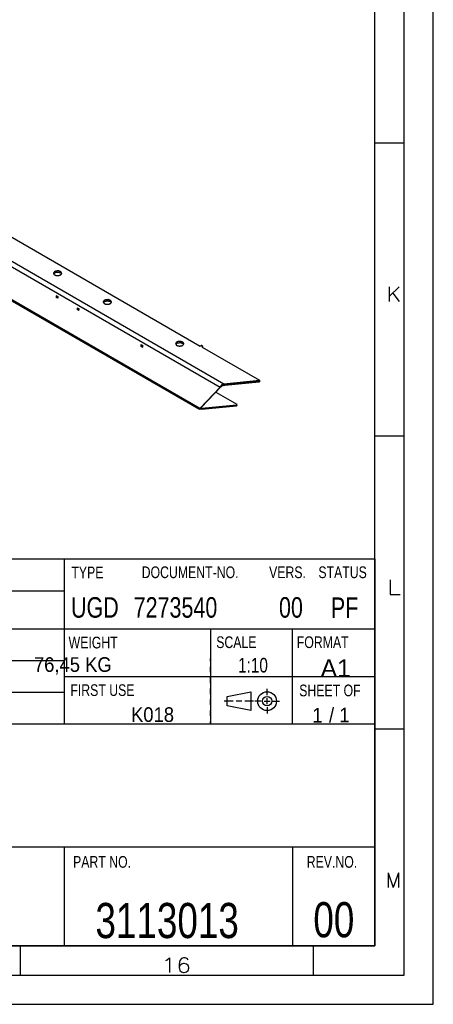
# Model space of a CAD drawing. Header units: millimetres. Extents: x -4 to 841, y -4 to 594.
# Tile 10 of 13: x 770 to 841, y 0 to 168. Entities that reach past the tile are written whole.
import ezdxf

# ---------------------------------------------------------------- set-up
doc = ezdxf.new("R2010")
doc.units = ezdxf.units.MM
doc.layers.add('1', color=7, linetype='Continuous')
doc.styles.add('SEACAD_Arial', font='arial.ttf', dxfattribs={"width": 0.75})
doc.styles.add('SEACAD_simplex_shx', font='simplex.shx', dxfattribs={"width": 0.587})

msp = doc.modelspace()

# ---------------------------------------------------------------- linework, layer by layer
at = {"layer": '1', "color": 7, "linetype": 'Continuous'}
for p, q in [((841, 0), (841, 594)), ((836, 5), (836, 589)), ((831, 10), (831, 584)), ((703.95, 163.44), (804.65, 105.3)), ((704.48, 164.05), (805.24, 105.88)), ((716.71, 161.11), (801.22, 112.31)), ((701.15, 159.45), (801.19, 101.69)), ((701.22, 159.21), (801.11, 101.55)), ((831, 147), (836, 147)), ((776.74, 120.88), (776.71, 120.86)), ((776.71, 120.6), (776.71, 120.86)), ((776.71, 120.6), (776.88, 120.7)), ((776.74, 120.88), (776.91, 120.78)), ((776.91, 120.65), (776.74, 120.55)), ((776.91, 120.45), (776.74, 120.55)), ((776.88, 120.7), (776.88, 120.8)), ((776.94, 120.63), (776.91, 120.65)), ((776.91, 120.45), (776.94, 120.47)), ((776.94, 120.73), (776.94, 120.47)), ((780.31, 118.82), (780.28, 118.81)), ((780.28, 118.54), (780.28, 118.81)), ((780.28, 118.54), (780.45, 118.64)), ((780.31, 118.82), (780.48, 118.72)), ((780.48, 118.59), (780.31, 118.5)), ((780.48, 118.4), (780.31, 118.5)), ((780.45, 118.64), (780.45, 118.74)), ((780.5, 118.58), (780.48, 118.59)), ((780.48, 118.4), (780.5, 118.41)), ((780.5, 118.67), (780.5, 118.41)), ((791.17, 112.55), (791.14, 112.53)), ((791.17, 112.55), (791.34, 112.45)), ((791.14, 112.27), (791.14, 112.53)), ((791.14, 112.27), (791.31, 112.37)), ((791.34, 112.32), (791.17, 112.22)), ((791.34, 112.13), (791.17, 112.22)), ((791.31, 112.37), (791.31, 112.47)), ((791.37, 112.31), (791.34, 112.32)), ((791.34, 112.13), (791.37, 112.14)), ((791.37, 112.4), (791.37, 112.14)), ((801.39, 112.38), (801.28, 112.31)), ((801.67, 112.25), (801.45, 112.38)), ((801.56, 112.15), (801.67, 112.22)), ((801.56, 112.15), (801.56, 112.12)), ((801.56, 112.12), (811.32, 106.48)), ((801.67, 112.05), (801.67, 112.22)), ((801.69, 112.05), (801.69, 112.23)), ((805.24, 105.88), (811.32, 106.48)), ((811.31, 106.26), (805.4, 105.67)), ((805.4, 105.61), (811.31, 106.19)), ((811.31, 106.19), (811.31, 106.26)), ((811.32, 106.48), (811.35, 106.44)), ((811.38, 106.24), (811.38, 106.36)), ((804.64, 105.29), (801.24, 101.71)), ((804.81, 105.39), (801.41, 101.81)), ((803.9, 104.43), (807.47, 102.37)), ((804.81, 105.39), (804.64, 105.29)), ((804.82, 105.4), (804.65, 105.3)), ((804.66, 105.33), (804.83, 105.41)), ((805.35, 105.61), (805.35, 105.68)), ((805.37, 105.61), (805.37, 105.67)), ((805.4, 105.67), (805.37, 105.67)), ((805.4, 105.67), (805.4, 105.61)), ((801.23, 101.7), (801.4, 101.8)), ((801.24, 101.71), (801.41, 101.81)), ((801.37, 101.78), (801.49, 101.71)), ((801.46, 101.51), (801.47, 101.71)), ((801.49, 101.71), (801.49, 101.51)), ((801.53, 101.71), (807.43, 102.29)), ((801.53, 101.51), (807.43, 102.1)), ((801.53, 101.71), (801.53, 101.51)), ((807.43, 102.1), (807.43, 102.29)), ((807.49, 102.14), (807.49, 102.34)), ((831, 97), (836, 97)), ((646, 76), (831, 76)), ((778, 76), (778, 47.8)), ((831, 76), (831, 10)), ((778, 70.5), (687, 70.5)), ((831, 64), (646, 64)), ((803, 64), (803, 47.8)), ((817, 47.8), (817, 64)), ((803, 58.53), (803, 59)), ((778, 58.6), (646, 58.6)), ((803, 56.67), (803, 57.6)), ((778, 55.9), (831, 55.9)), ((803, 54.8), (803, 55.73)), ((803, 52.93), (803, 53.87)), ((812.64, 52.72), (812.64, 53.82)), ((778, 53.2), (646, 53.2)), ((805.84, 52.52), (809.84, 53.32)), ((805.84, 50.92), (805.84, 52.52)), ((809.84, 53.32), (809.84, 50.12)), ((812.64, 51.22), (812.64, 52.22)), ((803, 51.07), (803, 52)), ((809.84, 50.12), (805.84, 50.92)), ((808.34, 51.72), (807.34, 51.72)), ((811.64, 51.72), (810.54, 51.72)), ((812.14, 51.72), (813.14, 51.72)), ((812.64, 50.72), (812.64, 49.62)), ((813.64, 51.72), (814.74, 51.72)), ((803, 49.2), (803, 50.13)), ((831, 47.8), (646, 47.8)), ((803, 47.8), (803, 48.27)), ((831, 47), (836, 47)), ((803, 26.8), (687, 26.8)), ((778, 26.8), (778, 10)), ((831, 26.8), (803, 26.8)), ((817, 26.8), (817, 10)), ((10, 10), (831, 10)), ((831, 10), (646, 10)), ((770.5, 10), (770.5, 5)), ((820.5, 10), (820.5, 5)), ((5, 5), (836, 5)), ((0, 0), (841, 0))]:
    msp.add_line(p, q, dxfattribs=at)
for radius in [1.6, 0.8]:
    msp.add_circle((812.64, 51.72), radius, dxfattribs=at)
for points, knots in [([(777.39, 125.01), (777.58, 124.81), (777.55, 124.58), (777.32, 124.4), (776.95, 124.32), (776.56, 124.37), (776.28, 124.53), (776.2, 124.75), (776.34, 124.97), (776.65, 125.1), (777.05, 125.12), (777.39, 125.01)], [0, 0, 0.078968, 0.144672, 0.230366, 0.338871, 0.450395, 0.542841, 0.611102, 0.68402, 0.78277, 0.895799, 1, 1]), ([(776.22, 124.63), (776.49, 124.86), (776.95, 124.93), (777.39, 124.82)], [0, 0, 0.278026, 0.645913, 1, 1]), ([(777.39, 124.82), (777.51, 124.73), (777.58, 124.63)], [0, 0, 0.538289, 1, 1]), ([(776.71, 120.86), (776.72, 120.88), (776.74, 120.88)], [0, 0, 0.499731, 1, 1]), ([(776.74, 120.55), (776.72, 120.57), (776.71, 120.6)], [0, 0, 0.500128, 1, 1]), ([(776.88, 120.7), (776.89, 120.67), (776.91, 120.65)], [0, 0, 0.499872, 1, 1]), ([(776.91, 120.78), (776.93, 120.76), (776.94, 120.73)], [0, 0, 0.499979, 1, 1]), ([(776.94, 120.47), (776.93, 120.45), (776.91, 120.45)], [0, 0, 0.499836, 1, 1]), ([(785.88, 120.11), (786.07, 119.91), (786.04, 119.68), (785.8, 119.5), (785.43, 119.42), (785.05, 119.47), (784.77, 119.63), (784.68, 119.86), (784.82, 120.07), (785.14, 120.2), (785.53, 120.22), (785.88, 120.11)], [0, 0, 0.078985, 0.144688, 0.230382, 0.338885, 0.450383, 0.542848, 0.611109, 0.684025, 0.782772, 0.895823, 1, 1]), ([(784.7, 119.73), (784.98, 119.96), (785.44, 120.03), (785.88, 119.92)], [0, 0, 0.278023, 0.645912, 1, 1]), ([(785.88, 119.92), (785.99, 119.83), (786.06, 119.73)], [0, 0, 0.538193, 1, 1]), ([(780.28, 118.81), (780.29, 118.82), (780.31, 118.82)], [0, 0, 0.499836, 1, 1]), ([(780.31, 118.5), (780.29, 118.52), (780.28, 118.54)], [0, 0, 0.500128, 1, 1]), ([(780.45, 118.64), (780.46, 118.61), (780.48, 118.59)], [0, 0, 0.499872, 1, 1]), ([(780.48, 118.72), (780.5, 118.7), (780.5, 118.67)], [0, 0, 0.500128, 1, 1]), ([(780.5, 118.41), (780.5, 118.4), (780.48, 118.4)], [0, 0, 0.499836, 1, 1]), ([(791.14, 112.53), (791.15, 112.55), (791.17, 112.55)], [0, 0, 0.499731, 1, 1]), ([(798.22, 112.98), (798.41, 112.78), (798.38, 112.56), (798.15, 112.37), (797.78, 112.3), (797.39, 112.34), (797.11, 112.5), (797.03, 112.73), (797.17, 112.94), (797.48, 113.08), (797.88, 113.09), (798.22, 112.98)], [0, 0, 0.078968, 0.144669, 0.230365, 0.338894, 0.450394, 0.54284, 0.611099, 0.68402, 0.782769, 0.895798, 1, 1]), ([(797.05, 112.6), (797.32, 112.83), (797.79, 112.91), (798.22, 112.79)], [0, 0, 0.277969, 0.645916, 1, 1]), ([(798.22, 112.79), (798.34, 112.7), (798.41, 112.6)], [0, 0, 0.538278, 1, 1]), ([(791.17, 112.22), (791.15, 112.25), (791.14, 112.27)], [0, 0, 0.500128, 1, 1]), ([(791.31, 112.37), (791.32, 112.34), (791.34, 112.32)], [0, 0, 0.500075, 1, 1]), ([(791.34, 112.45), (791.36, 112.43), (791.37, 112.4)], [0, 0, 0.499437, 1, 1]), ([(791.37, 112.14), (791.36, 112.12), (791.34, 112.13)], [0, 0, 0.501181, 1, 1]), ([(801.45, 112.38), (801.42, 112.39), (801.39, 112.38)], [0, 0, 0.500691, 1, 1]), ([(804.91, 105.65), (805.02, 105.81), (805.24, 105.88)], [0, 0, 0.473012, 1, 1]), ([(811.31, 106.26), (811.37, 106.32), (811.35, 106.44)], [0, 0, 0.441239, 1, 1]), ([(811.38, 106.24), (811.36, 106.21), (811.31, 106.19)], [0, 0, 0.41227, 1, 1]), ([(804.64, 105.29), (804.65, 105.3), (804.65, 105.3)], [0, 0, 0.49357, 1, 1]), ([(804.65, 105.3), (804.65, 105.31), (804.65, 105.31), (804.65, 105.31), (804.65, 105.31), (804.65, 105.31), (804.65, 105.31), (804.65, 105.31), (804.65, 105.31), (804.65, 105.31), (804.65, 105.31), (804.65, 105.31), (804.65, 105.31), (804.65, 105.31), (804.65, 105.31), (804.65, 105.31), (804.66, 105.31), (804.66, 105.31), (804.66, 105.32), (804.66, 105.32), (804.66, 105.32), (804.66, 105.32), (804.66, 105.32), (804.66, 105.32), (804.66, 105.32), (804.66, 105.32), (804.66, 105.33), (804.66, 105.33)], [0, 0, 0.022995, 0.046855, 0.06985, 0.094099, 0.117505, 0.141753, 0.165159, 0.214437, 0.237842, 0.262872, 0.28669, 0.31172, 0.335537, 0.360567, 0.384796, 0.410219, 0.434448, 0.459871, 0.484513, 0.546965, 0.610229, 0.6739, 0.737978, 0.82423, 0.867764, 0.955649, 1, 1]), ([(804.91, 105.65), (804.9, 105.64), (804.9, 105.64), (804.89, 105.64), (804.89, 105.63), (804.88, 105.63), (804.88, 105.63), (804.88, 105.62), (804.87, 105.62), (804.87, 105.62), (804.86, 105.61), (804.86, 105.61), (804.86, 105.61), (804.85, 105.6), (804.85, 105.6), (804.84, 105.59), (804.84, 105.59), (804.83, 105.59), (804.83, 105.58), (804.83, 105.58), (804.82, 105.58), (804.82, 105.57), (804.82, 105.57), (804.81, 105.56), (804.81, 105.56), (804.8, 105.56), (804.8, 105.55), (804.8, 105.55), (804.79, 105.55), (804.79, 105.54), (804.79, 105.54), (804.78, 105.53), (804.78, 105.53), (804.78, 105.53), (804.77, 105.52), (804.77, 105.52), (804.76, 105.51), (804.76, 105.51), (804.76, 105.51), (804.76, 105.5), (804.75, 105.5), (804.75, 105.49), (804.75, 105.49), (804.74, 105.48), (804.74, 105.48), (804.73, 105.47), (804.73, 105.47), (804.73, 105.46), (804.72, 105.46), (804.72, 105.46), (804.72, 105.45), (804.71, 105.44), (804.71, 105.44), (804.71, 105.43), (804.71, 105.43), (804.7, 105.43), (804.7, 105.42), (804.69, 105.41), (804.69, 105.4), (804.69, 105.39), (804.68, 105.39), (804.68, 105.38), (804.68, 105.37), (804.67, 105.37), (804.67, 105.36), (804.67, 105.35), (804.67, 105.34), (804.66, 105.34), (804.66, 105.33)], [0, 0, 0.013475, 0.02698, 0.040384, 0.053818, 0.067139, 0.08065, 0.093907, 0.107338, 0.120675, 0.134045, 0.147463, 0.16076, 0.17409, 0.18747, 0.200748, 0.214061, 0.227258, 0.240639, 0.253776, 0.267094, 0.280302, 0.293401, 0.306554, 0.319724, 0.332931, 0.346051, 0.35905, 0.372087, 0.385161, 0.398136, 0.411149, 0.42418, 0.437117, 0.44996, 0.462824, 0.475725, 0.488518, 0.501351, 0.514077, 0.526823, 0.539486, 0.552168, 0.564751, 0.577353, 0.602404, 0.614835, 0.627307, 0.639665, 0.652045, 0.676627, 0.688831, 0.701056, 0.713176, 0.725318, 0.737357, 0.761279, 0.785007, 0.808591, 0.831968, 0.843556, 0.866583, 0.88942, 0.900735, 0.923187, 0.945443, 0.956464, 0.978345, 1, 1]), ([(804.82, 105.4), (804.82, 105.4), (804.81, 105.39)], [0, 0, 0.505209, 1, 1]), ([(804.83, 105.41), (804.83, 105.41), (804.83, 105.41), (804.83, 105.41), (804.83, 105.41), (804.83, 105.41), (804.83, 105.41), (804.83, 105.41), (804.83, 105.41), (804.83, 105.41), (804.83, 105.41), (804.82, 105.41), (804.82, 105.41), (804.82, 105.41), (804.82, 105.41), (804.82, 105.41), (804.82, 105.41), (804.82, 105.41), (804.82, 105.4), (804.82, 105.4), (804.82, 105.4), (804.82, 105.4), (804.82, 105.4)], [0, 0, 0.04147, 0.130433, 0.171222, 0.215069, 0.258286, 0.322797, 0.386683, 0.447302, 0.509946, 0.538557, 0.567758, 0.592932, 0.650154, 0.675328, 0.731387, 0.759417, 0.783928, 0.839987, 0.894901, 0.918756, 0.946213, 1, 1]), ([(804.83, 105.41), (804.84, 105.44), (804.86, 105.46), (804.88, 105.48), (804.91, 105.5), (804.94, 105.52), (804.97, 105.54), (805, 105.56), (805.03, 105.57), (805.07, 105.58), (805.11, 105.6), (805.14, 105.6), (805.18, 105.61), (805.23, 105.61), (805.27, 105.61), (805.31, 105.61), (805.35, 105.61)], [0, 0, 0.045766, 0.094949, 0.147397, 0.202646, 0.260702, 0.320929, 0.383294, 0.447305, 0.512759, 0.579618, 0.647573, 0.716617, 0.786448, 0.856897, 0.928199, 1, 1]), ([(805.35, 105.68), (805.32, 105.69), (805.29, 105.69), (805.26, 105.7), (805.24, 105.7), (805.21, 105.7), (805.18, 105.7), (805.17, 105.7), (805.15, 105.7), (805.15, 105.7), (805.15, 105.7), (805.14, 105.7), (805.14, 105.7), (805.13, 105.7), (805.12, 105.7), (805.1, 105.7), (805.07, 105.69), (805.04, 105.69), (805.01, 105.68), (804.99, 105.67), (804.96, 105.67), (804.95, 105.66), (804.93, 105.66), (804.92, 105.65), (804.91, 105.65)], [0, 0, 0.063251, 0.126057, 0.188574, 0.251117, 0.313445, 0.376043, 0.407341, 0.438654, 0.446579, 0.454321, 0.462251, 0.470181, 0.485867, 0.501564, 0.564127, 0.626436, 0.688745, 0.750772, 0.81294, 0.87514, 0.906293, 0.937598, 0.968896, 1, 1]), ([(805.37, 105.67), (805.37, 105.68), (805.36, 105.68), (805.35, 105.68), (805.35, 105.68)], [0, 0, 0.25004, 0.498234, 0.751403, 1, 1]), ([(805.37, 105.61), (805.37, 105.61), (805.37, 105.61), (805.37, 105.61), (805.37, 105.61), (805.37, 105.61), (805.37, 105.61), (805.36, 105.61), (805.36, 105.61), (805.36, 105.61), (805.36, 105.61), (805.36, 105.61), (805.36, 105.61), (805.36, 105.61), (805.36, 105.61), (805.36, 105.61), (805.36, 105.61), (805.35, 105.61), (805.35, 105.61), (805.35, 105.61), (805.35, 105.61), (805.35, 105.61), (805.35, 105.61)], [0, 0, 0.041302, 0.082574, 0.123876, 0.165149, 0.247752, 0.311607, 0.371725, 0.43558, 0.49947, 0.529569, 0.559629, 0.59346, 0.653659, 0.68749, 0.717589, 0.751462, 0.781562, 0.811709, 0.84554, 0.905833, 0.939706, 1, 1]), ([(805.4, 105.61), (805.39, 105.61), (805.37, 105.61)], [0, 0, 0.497838, 1, 1]), ([(801.46, 101.51), (801.45, 101.51), (801.45, 101.51), (801.44, 101.51), (801.43, 101.51), (801.41, 101.51), (801.4, 101.51), (801.39, 101.51), (801.38, 101.51), (801.37, 101.51), (801.36, 101.51), (801.35, 101.51), (801.34, 101.51), (801.33, 101.51), (801.33, 101.51), (801.32, 101.51), (801.31, 101.51), (801.3, 101.51), (801.29, 101.51), (801.29, 101.51), (801.28, 101.51), (801.27, 101.51), (801.26, 101.51), (801.25, 101.51), (801.25, 101.51), (801.24, 101.51), (801.21, 101.51), (801.19, 101.52), (801.17, 101.52), (801.15, 101.53), (801.13, 101.54), (801.11, 101.54), (801.09, 101.55), (801.08, 101.56), (801.08, 101.56), (801.08, 101.56), (801.08, 101.57), (801.08, 101.57), (801.07, 101.57), (801.07, 101.57), (801.07, 101.57), (801.07, 101.57), (801.07, 101.57), (801.07, 101.58), (801.07, 101.58), (801.07, 101.58), (801.07, 101.58), (801.06, 101.58), (801.06, 101.58), (801.06, 101.59), (801.06, 101.59), (801.06, 101.59), (801.06, 101.59), (801.06, 101.6), (801.06, 101.6), (801.06, 101.6), (801.06, 101.6), (801.06, 101.6), (801.06, 101.6), (801.06, 101.61), (801.05, 101.61), (801.05, 101.61), (801.05, 101.62), (801.05, 101.62), (801.05, 101.62), (801.06, 101.62), (801.06, 101.63), (801.06, 101.63), (801.06, 101.63), (801.06, 101.63), (801.06, 101.64), (801.06, 101.64), (801.06, 101.64), (801.06, 101.64), (801.06, 101.64), (801.06, 101.65), (801.06, 101.65), (801.06, 101.65), (801.06, 101.65), (801.07, 101.65), (801.07, 101.65), (801.07, 101.65), (801.07, 101.65), (801.07, 101.66), (801.07, 101.66), (801.07, 101.66), (801.07, 101.66), (801.07, 101.66), (801.08, 101.66), (801.08, 101.66), (801.08, 101.66), (801.08, 101.67), (801.08, 101.67), (801.08, 101.67), (801.08, 101.67), (801.08, 101.67), (801.09, 101.67), (801.09, 101.67), (801.09, 101.67), (801.09, 101.67), (801.09, 101.67), (801.09, 101.68), (801.1, 101.68), (801.1, 101.68), (801.1, 101.68), (801.1, 101.68), (801.1, 101.68), (801.1, 101.68), (801.11, 101.68), (801.11, 101.68), (801.11, 101.68), (801.11, 101.68), (801.11, 101.68), (801.11, 101.68), (801.12, 101.68), (801.12, 101.69), (801.12, 101.69), (801.12, 101.69), (801.12, 101.69), (801.13, 101.69), (801.13, 101.69), (801.13, 101.69), (801.13, 101.69), (801.13, 101.69), (801.14, 101.69), (801.14, 101.69), (801.14, 101.69), (801.14, 101.69), (801.15, 101.69), (801.15, 101.69), (801.15, 101.69), (801.15, 101.69), (801.15, 101.69), (801.16, 101.69), (801.16, 101.69), (801.16, 101.69), (801.16, 101.69), (801.16, 101.69)], [0, 0, 0.013186, 0.026372, 0.039833, 0.053157, 0.079944, 0.107007, 0.120608, 0.134071, 0.147671, 0.174871, 0.188333, 0.201932, 0.215393, 0.228854, 0.242177, 0.255501, 0.268825, 0.282013, 0.295065, 0.308119, 0.32104, 0.333827, 0.346619, 0.359145, 0.371677, 0.414324, 0.454709, 0.493371, 0.529364, 0.563156, 0.594425, 0.623288, 0.649916, 0.653406, 0.656819, 0.660255, 0.663594, 0.666957, 0.67024, 0.673445, 0.676663, 0.679895, 0.683054, 0.686146, 0.689251, 0.692295, 0.695352, 0.698338, 0.704237, 0.707186, 0.710089, 0.715816, 0.718645, 0.721459, 0.724261, 0.727009, 0.732539, 0.735274, 0.740694, 0.746078, 0.751442, 0.756765, 0.762077, 0.764718, 0.767378, 0.772662, 0.777962, 0.780611, 0.785953, 0.788592, 0.79393, 0.79662, 0.799278, 0.801996, 0.804684, 0.807408, 0.810117, 0.812884, 0.815622, 0.818332, 0.821092, 0.823839, 0.826645, 0.82941, 0.832254, 0.835072, 0.837878, 0.840731, 0.843573, 0.846493, 0.849391, 0.852255, 0.855098, 0.858027, 0.861047, 0.863925, 0.866896, 0.869956, 0.872881, 0.875905, 0.879024, 0.881997, 0.885068, 0.888125, 0.89129, 0.894429, 0.897553, 0.900659, 0.90388, 0.907078, 0.910265, 0.913431, 0.916719, 0.919993, 0.923249, 0.926497, 0.929868, 0.93309, 0.936441, 0.93978, 0.943248, 0.946572, 0.950027, 0.953474, 0.956918, 0.960358, 0.963933, 0.967367, 0.970939, 0.97451, 0.978083, 0.981656, 0.985234, 0.988951, 0.992537, 0.996267, 1, 1]), ([(801.16, 101.69), (801.17, 101.69), (801.17, 101.69), (801.17, 101.69), (801.17, 101.69), (801.17, 101.69), (801.18, 101.69), (801.18, 101.69), (801.18, 101.69), (801.18, 101.69), (801.18, 101.69), (801.18, 101.69), (801.18, 101.69), (801.19, 101.69), (801.19, 101.69)], [0, 0, 0.083196, 0.170031, 0.252887, 0.339371, 0.422047, 0.504717, 0.564866, 0.628827, 0.68913, 0.753255, 0.813733, 0.874444, 0.935293, 1, 1]), ([(801.19, 101.69), (801.22, 101.69), (801.24, 101.71)], [0, 0, 0.509588, 1, 1]), ([(801.47, 101.71), (801.43, 101.72), (801.38, 101.72), (801.34, 101.73), (801.31, 101.73), (801.29, 101.73)], [0, 0, 0.240796, 0.475363, 0.698803, 0.905642, 1, 1]), ([(801.41, 101.81), (801.4, 101.8), (801.4, 101.8)], [0, 0, 0.502637, 1, 1]), ([(801.49, 101.51), (801.49, 101.51), (801.48, 101.51), (801.48, 101.51), (801.48, 101.51), (801.47, 101.51), (801.47, 101.51), (801.47, 101.51), (801.46, 101.51)], [0, 0, 0.128575, 0.254123, 0.379573, 0.504925, 0.630233, 0.752516, 0.877753, 1, 1]), ([(801.47, 101.71), (801.47, 101.71), (801.47, 101.71), (801.48, 101.71), (801.48, 101.71), (801.49, 101.71), (801.49, 101.71), (801.49, 101.71)], [0, 0, 0.125079, 0.250017, 0.503141, 0.627531, 0.75182, 0.875971, 1, 1]), ([(801.49, 101.71), (801.51, 101.71), (801.53, 101.71)], [0, 0, 0.501704, 1, 1]), ([(801.53, 101.51), (801.51, 101.51), (801.49, 101.51)], [0, 0, 0.498282, 1, 1]), ([(807.43, 102.29), (807.49, 102.32), (807.47, 102.37)], [0, 0, 0.581169, 1, 1]), ([(807.49, 102.14), (807.48, 102.11), (807.43, 102.1)], [0, 0, 0.412346, 1, 1]), ([(806.84, 51.72), (805.84, 51.72), (805.34, 51.72)], [0, 0, 0.666667, 1, 1]), ([(810.34, 51.72), (810.09, 51.72), (808.84, 51.72)], [0, 0, 0.166685, 1, 1])]:
    msp.add_open_spline(points, degree=1, knots=knots, dxfattribs=at)
for points in [[(801.28, 112.31), (801.25, 112.31), (801.22, 112.31)], [(801.56, 112.12), (801.55, 112.13), (801.56, 112.15)], [(801.67, 112.22), (801.69, 112.23), (801.67, 112.25)]]:
    msp.add_open_spline(points, degree=1, dxfattribs=at)

# ---------------------------------------------------------------- texts
at = {"layer": '1', "attachment_point": 7}
for s, insert, char_height, width, style in [('{\\fsimplex|b0||i0||c0|p34;\\C7;\\H2.5;\\W1.148;K}', (832.97, 119.92), 2.5, 4.9293, 'SEACAD_simplex_shx'), ('{\\fArial|b0||i0||c0|p34;\\C7;\\H2.;\\W0.75;TYPE}', (779.24, 72.68), 2, 5.4348, 'SEACAD_Arial'), ('{\\fArial|b0||i0||c0|p34;\\C7;\\H2.;\\W0.75;DOCUMENT-NO.}', (791.24, 72.68), 2, 16.2174, 'SEACAD_Arial'), ('{\\fArial|b0||i0||c0|p34;\\C7;\\H2.;\\W0.75;VERS.}', (812.98, 72.68), 2, 6.2174, 'SEACAD_Arial'), ('{\\fArial|b0||i0||c0|p34;\\C7;\\H2.;\\W0.75;STATUS}', (821.39, 72.68), 2, 8.1739, 'SEACAD_Arial'), ('{\\fsimplex|b0||i0||c0|p34;\\C7;\\H2.5;\\W1.292;L}', (833.11, 69.92), 2.5, 4.4104, 'SEACAD_simplex_shx'), ('{\\fArial|b0||i0||c0|p34;\\C7;\\H3.5;\\W0.75;UGD}', (779.18, 65.91), 3.5, 7.9891, 'SEACAD_Arial'), ('{\\fArial|b0||i0||c0|p34;\\C7;\\H3.5;\\W0.75;7273540}', (789.87, 65.91), 3.5, 13.8478, 'SEACAD_Arial'), ('{\\fArial|b0||i0||c0|p34;\\C7;\\H3.5;\\W0.75;00}', (814.67, 65.91), 3.5, 3.9565, 'SEACAD_Arial'), ('{\\fArial|b0||i0||c0|p34;\\C7;\\H3.5;\\W0.75;PF}', (823.52, 65.91), 3.5, 4.6413, 'SEACAD_Arial'), ('{\\fArial|b0||i0||c0|p34;\\C7;\\H2.;\\W0.75;WEIGHT}', (778.77, 60.69), 2, 8.2609, 'SEACAD_Arial'), ('{\\fArial|b0||i0||c0|p34;\\C7;\\H2.;\\W0.75;SCALE}', (803.96, 60.75), 2, 6.7826, 'SEACAD_Arial'), ('{\\fArial|b0||i0||c0|p34;\\C7;\\H2.;\\W0.75;FORMAT}', (817.71, 60.75), 2, 8.6957, 'SEACAD_Arial'), ('{\\fArial|b0||i0||c0|p34;\\C7;\\H2.5;\\W0.9;76,45 KG}', (772.85, 56.25), 2.5, 12.9348, 'SEACAD_Arial'), ('{\\fArial|b0||i0||c0|p34;\\C7;\\H2.5;\\W0.75;1:10}', (807.68, 56.57), 2.5, 4.9457, 'SEACAD_Arial'), ('{\\fArial|b0||i0||c0|p34;\\C7;\\H2.;\\W0.75;FIRST USE}', (779.07, 52.57), 2, 10.7826, 'SEACAD_Arial'), ('{\\fArial|b0||i0||c0|p34;\\C7;\\H2.;\\W0.75;SHEET OF}', (818.12, 52.52), 2, 10.3478, 'SEACAD_Arial'), ('{\\fArial|b0||i0||c0|p34;\\C7;\\H2.5;\\W0.9;K018}', (789.42, 48.14), 2.5, 7.1196, 'SEACAD_Arial'), ('{\\fArial|b0||i0||c0|p34;\\C7;\\H2.5;\\W0.9;1}', (820.35, 48.07), 2.5, 1.6848, 'SEACAD_Arial'), ('{\\fArial|b0||i0||c0|p34;\\C7;\\H2.5;\\W0.9; / 1}', (822.34, 48.07), 2.5, 4.2935, 'SEACAD_Arial'), ('{\\fArial|b0||i0||c0|p34;\\C7;\\H2.;\\W0.75;PART NO.}', (779.53, 23.27), 2, 9.7391, 'SEACAD_Arial'), ('{\\fArial|b0||i0||c0|p34;\\C7;\\H2.;\\W0.75;REV.NO.}', (819.4, 23.27), 2, 8.4783, 'SEACAD_Arial'), ('{\\fsimplex|b0||i0||c0|p34;\\C7;\\H2.5;\\W1.033;M}', (832.83, 19.92), 2.5, 4.8821, 'SEACAD_simplex_shx'), ('{\\fArial|b0||i0||c0|p34;\\C7;\\H6.;\\W0.75;3113013}', (783.35, 11.21), 6, 23.7391, 'SEACAD_Arial'), ('{\\fArial|b0||i0||c0|p34;\\C7;\\H6.;\\W0.75;00}', (820.53, 11.35), 6, 6.7826, 'SEACAD_Arial'), ('{\\fsimplex|b0||i0||c0|p34;\\C7;\\H2.5;\\W1.179;16}', (794.6, 5.43), 2.5, 6.7361, 'SEACAD_simplex_shx')]:
    msp.add_mtext(s, dxfattribs=dict(at, insert=insert, char_height=char_height, width=width, style=style))
at = {"layer": '1', "insert": (821.78, 55.85), "char_height": 3, "width": 5.1522, "attachment_point": 7}
msp.add_mtext('{\\fArial|b0||i0||c0|p34;\\C7;\\H3.;\\W1.;A1}', dxfattribs=at)

doc.saveas('drawing.dxf')
